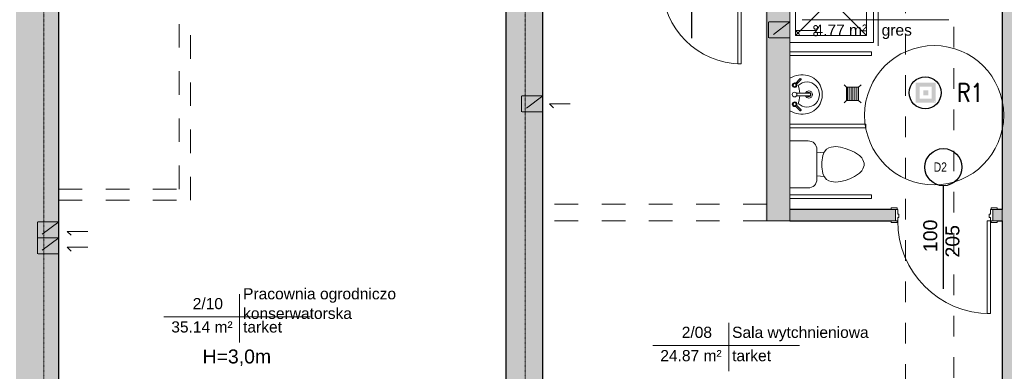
# Model space of a CAD drawing. Header units: centimetres. Extents: x 14504 to 44111, y -18976 to -7683.
# Tile 124 of 141: x 37770 to 38832, y -13842 to -13464. Entities that reach past the tile are written whole.
import ezdxf

# ---------------------------------------------------------------- set-up
doc = ezdxf.new("R2010")
doc.units = ezdxf.units.CM
for name, pattern in [('Aligning Line 1_8_', [0.635, 0.3175, -0.3175]), ('Kreska', [0.635, 0.3175, -0.3175]), ('Linia siatki', [0.9925, 0.47, -0.2175, 0.0875, -0.2175]), ('Ukryty', [0.714375, 0.47625, -0.238125])]:
    doc.linetypes.add(name, pattern=pattern)
for name, color, linetype, lineweight in [('A-AREA-IDEN', 4, 'Continuous', 9), ('A-DETL', 6, 'Continuous', 9), ('A-DETL-GENF', 92, 'Continuous', 9), ('A-DETL-HDLN', 90, 'Ukryty', 9), ('A-DETL-MEDM', 33, 'Continuous', 25), ('A-DETL-THIN', 151, 'Continuous', 9), ('A-DOOR', 31, 'Continuous', 9), ('A-DOOR-FRAM', 31, 'Continuous', 18), ('A-WALL', 4, 'Continuous', 9), ('A-WALL-PATT', 111, 'Continuous', 25), ('G-ANNO-TEXT', 8, 'Continuous', 9), ('I-WALL', 2, 'Continuous', 9), ('IE inst', 1, 'Continuous', 50), ('P-SANR-FIXT', 6, 'Continuous', 9), ('S-GRID', 8, 'Continuous', 9)]:
    doc.layers.add(name, color=color, linetype=linetype, lineweight=lineweight)
doc.styles.add('Arial_1', font='arial.ttf', dxfattribs={"height": 12})
doc.styles.add('Arial_3', font='arial.ttf', dxfattribs={"width": 0.8, "height": 18})
doc.styles.add('Arial_4', font='arial.ttf', dxfattribs={"height": 10})
doc.styles.get("Standard").update_dxf_attribs({"font": 'romans.shx', "width": 0.8, "height": 20})

# ---------------------------------------------------------------- blocks, each defined once
blk = doc.blocks.new('Drzwi-wewnętrzne-jednoskrzydłowe-dwupanelowe-drewniane - 900 x 2100mm-613824-6_Poziom posadzka II pietra')
at = {"layer": 'A-DOOR'}
for p, q in [((-49.635, 22.3175), (-43.135, 22.3175)), ((-49.635, 20.3175), (-49.635, 22.3175)), ((-43.135, 22.3175), (-43.135, 20.3175)), ((43.135, 22.3175), (49.635, 22.3175)), ((43.135, 20.3175), (43.135, 22.3175)), ((49.635, 22.3175), (49.635, 20.3175)), ((-43.135, 20.3175), (-49.635, 20.3175)), ((49.635, 20.3175), (43.135, 20.3175)), ((-49.635, -19.6825), (-43.135, -19.6825)), ((-49.635, -21.6825), (-49.635, -19.6825)), ((-43.135, -19.6825), (-43.135, -21.6825)), ((43.135, -19.6825), (49.635, -19.6825)), ((43.135, -21.6825), (43.135, -19.6825)), ((49.635, -19.6825), (49.635, -21.6825)), ((-43.135, -21.6825), (-49.635, -21.6825)), ((49.635, -21.6825), (43.135, -21.6825))]:
    blk.add_line(p, q, dxfattribs=at)
at = {"layer": 'A-DOOR', "lineweight": 18}
for p, q in [((39, -19.6825), (42.5, -19.6825)), ((39, -104.6825), (39, -19.6825)), ((42.5, -19.6825), (42.5, -104.6825)), ((42.5, -104.6825), (39, -104.6825))]:
    blk.add_line(p, q, dxfattribs=at)
at = {"layer": 'A-DOOR'}
blk.add_arc((42.5, -19.6825), 85, 180, 270, dxfattribs=at)
at = {"layer": 'A-DOOR-FRAM'}
for p, q in [((-45, 20.3175), (-42.5, 20.3175)), ((-45, -19.6825), (-45, 20.3175)), ((-42.5, 20.3175), (-42.5, -12.69)), ((42.5, 20.3175), (45, 20.3175)), ((42.5, -12.69), (42.5, 20.3175)), ((45, 20.3175), (45, -19.6825)), ((-42.5, -19.6825), (-45, -19.6825)), ((-42.5, -12.69), (-41.23, -12.69)), ((-42.5, -16.1825), (-42.5, -19.6825)), ((-41.23, -16.1825), (-42.5, -16.1825)), ((-41.23, -12.69), (-41.23, -16.1825)), ((41.23, -12.69), (42.5, -12.69)), ((41.23, -16.1825), (41.23, -12.69)), ((42.5, -16.1825), (41.23, -16.1825)), ((42.5, -19.6825), (42.5, -16.1825)), ((45, -19.6825), (42.5, -19.6825))]:
    blk.add_line(p, q, dxfattribs=at)
blk = doc.blocks.new('wewnetrzne dwupanelowe - 100x210-634339-6_Poziom posadzka II pietra')
at = {"layer": 'A-DOOR'}
for p, q in [((-57.135, 8.3175), (-50.635, 8.3175)), ((-57.135, 6.3175), (-57.135, 8.3175)), ((-50.635, 6.3175), (-57.135, 6.3175)), ((-50.635, 8.3175), (-50.635, 6.3175)), ((50.635, 8.3175), (57.135, 8.3175)), ((50.635, 6.3175), (50.635, 8.3175)), ((57.135, 6.3175), (50.635, 6.3175)), ((57.135, 8.3175), (57.135, 6.3175)), ((-57.135, -5.6825), (-50.635, -5.6825)), ((-57.135, -7.6825), (-57.135, -5.6825)), ((-50.635, -7.6825), (-57.135, -7.6825)), ((-50.635, -5.6825), (-50.635, -7.6825)), ((50.635, -5.6825), (57.135, -5.6825)), ((50.635, -7.6825), (50.635, -5.6825)), ((57.135, -7.6825), (50.635, -7.6825)), ((57.135, -5.6825), (57.135, -7.6825))]:
    blk.add_line(p, q, dxfattribs=at)
at = {"layer": 'A-DOOR', "lineweight": 18}
for p, q in [((46.5, -5.6825), (50, -5.6825)), ((46.5, -105.6825), (46.5, -5.6825)), ((50, -5.6825), (50, -105.6825)), ((50, -105.6825), (46.5, -105.6825))]:
    blk.add_line(p, q, dxfattribs=at)
at = {"layer": 'A-DOOR'}
blk.add_arc((50, -5.6825), 100, 180, 270, dxfattribs=at)
at = {"layer": 'A-DOOR-FRAM'}
for p, q in [((-52.5, 6.3175), (-50, 6.3175)), ((-52.5, -5.6825), (-52.5, 6.3175)), ((-50, 6.3175), (-50, 1.31)), ((-50, 1.31), (-48.73, 1.31)), ((-48.73, 1.31), (-48.73, -2.1825)), ((48.73, 1.31), (50, 1.31)), ((48.73, -2.1825), (48.73, 1.31)), ((50, 6.3175), (52.5, 6.3175)), ((50, 1.31), (50, 6.3175)), ((52.5, 6.3175), (52.5, -5.6825)), ((-50, -5.6825), (-52.5, -5.6825)), ((-50, -2.1825), (-50, -5.6825)), ((-48.73, -2.1825), (-50, -2.1825)), ((50, -2.1825), (48.73, -2.1825)), ((50, -5.6825), (50, -2.1825)), ((52.5, -5.6825), (50, -5.6825))]:
    blk.add_line(p, q, dxfattribs=at)
blk = doc.blocks.new('Muszla klozetowa domowa - 3D - Muszla klozetowa domowa - 3D-336748-6_Poziom posadzka II pietra')
at = {"layer": 'P-SANR-FIXT'}
for p, q in [((-25.3, 29.8), (-25.3, 49.5)), ((25.3, 49.5), (25.3, 29.8)), ((-13.2, 12.7), (-16.3, 10.2)), ((15.9, 20.4), (-15.9, 20.4)), ((-12.3, 20.4), (-13.2, 12.7)), ((-9.7, 14), (-13.2, 12.7)), ((-2.5, 15.2), (-9.7, 14)), ((2.5, 15.2), (-2.5, 15.2)), ((9.7, 14), (2.5, 15.2)), ((13.2, 12.7), (9.7, 14)), ((12.3, 20.4), (13.2, 12.7)), ((16.3, 10.2), (13.2, 12.7)), ((-18.8, 2.5), (-19.1, 0)), ((-19.1, 0), (-18.6, -5.1)), ((-18.4, 5.1), (-18.8, 2.5)), ((-17.7, 7.6), (-18.4, 5.1)), ((-16.3, 10.2), (-17.7, 7.6)), ((17.7, 7.6), (16.3, 10.2)), ((18.4, 5.1), (17.7, 7.6)), ((18.8, 2.5), (18.4, 5.1)), ((18.6, -5.1), (19.1, 0)), ((19.1, 0), (18.8, 2.5)), ((-18.6, -5.1), (-17.2, -10.2)), ((-17.2, -10.2), (-15.4, -15.2)), ((15.4, -15.2), (17.2, -10.2)), ((17.2, -10.2), (18.6, -5.1)), ((-15.4, -15.2), (-13, -20.3)), ((-13, -20.3), (-9.5, -25.4)), ((9.5, -25.4), (13, -20.3)), ((13, -20.3), (15.4, -15.2)), ((-9.5, -25.4), (-7, -27.9)), ((-7, -27.9), (-4.8, -29.2)), ((-4.8, -29.2), (-1.3, -30.5)), ((-1.3, -30.5), (1.3, -30.5)), ((1.3, -30.5), (4.8, -29.2)), ((4.8, -29.2), (7, -27.9)), ((7, -27.9), (9.5, -25.4))]:
    blk.add_line(p, q, dxfattribs=at)
for centre, start, end in [((-15.9, 29.8), 180, 270), ((15.9, 29.8), 270, 360)]:
    blk.add_arc(centre, 9.46, start, end, dxfattribs=at)
blk = doc.blocks.new('Kabina prysznicowa - 2D - Kabina prysznicowa - 2D-674586-6_Poziom posadzka II pietra')
at = {"layer": 'P-SANR-FIXT'}
for p, q in [((90, 0), (0, 0)), ((0, 0), (0, -90)), ((43, -43), (7.5, -7.5)), ((84, -7.5), (7.5, -7.5)), ((7.5, -7.5), (7.5, -84)), ((48.5, -43), (84, -7.5)), ((84, -84), (84, -7.5)), ((7.5, -84), (42.9, -48.6)), ((84, -84), (48.6, -48.6)), ((7.5, -84), (84, -84))]:
    blk.add_line(p, q, dxfattribs=at)
for start, end in [(0, 180), (180, 0)]:
    blk.add_arc((45.7, -45.7), 4, start, end, dxfattribs=at)
blk = doc.blocks.new('Lavabo mural - 05 - 440mm x 350mm-517752-6_Poziom posadzka II pietra')
at = {"layer": 'P-SANR-FIXT'}
for p, q in [((-1.5, 21.5), (-1.5, 7.1)), ((1.5, 21.5), (1.5, 7.1)), ((-17.2, 11), (-11.7, 5.6)), ((-16.1, 12.1), (-10.7, 6.7)), ((16.4, 12.1), (11, 6.7)), ((17.5, 11), (12, 5.6))]:
    blk.add_line(p, q, dxfattribs=at)
for centre, radius, start, end in [((-0.6, 14.5), 20.4, 88.3442, 166.3649), ((0, 18.4), 13.5, 314.9444, 224.5371), ((0.6, 14.5), 20.4, 13.6351, 91.6558), ((0, 20.4), 3.86, 0, 180), ((0, 20.4), 2.35, 0, 180), ((5.3, 13.1), 26.4, 166.3649, 209.6351), ((0, 20.4), 3.86, 180, 247.1172), ((0, 20.4), 2.35, 180, 230.3174), ((0, 20.4), 2.35, 309.6815, 0), ((0, 20.4), 3.86, 292.8822, 0), ((-5.3, 13.1), 26.4, 330.3649, 13.6351), ((-10.1, 5.1), 2.5, 152.9467, 180), ((-10.1, 5.1), 2.5, 180, 360), ((-10.1, 5.1), 1.7, 161.9404, 180), ((-10.1, 5.1), 1.7, 180, 0), ((-10.1, 5.1), 1.7, 0, 161.9404), ((-10.1, 5.1), 2.5, 360, 117.0533), ((-0.2, -16), 26.7, 92.8907, 110.8014), ((0, 5.1), 2.5, 360, 180), ((0, 5.1), 2.5, 180, 360), ((-0.2, -16), 26.7, 68.6801, 86.4394), ((10.4, 5.1), 2.5, 62.9467, 180), ((10.4, 5.1), 2.5, 180, 0), ((10.4, 5.1), 1.7, 360, 180), ((10.4, 5.1), 1.7, 180, 360), ((10.4, 5.1), 2.5, 0, 27.0533)]:
    blk.add_arc(centre, radius, start, end, dxfattribs=at)
for centre, major_axis, ratio, start_param, end_param in [((0, 21.5), (1.5, 0), 0.428525, 0, 3.141593), ((-16.6, 11.6), (0.545, 0.545), 0.274309, 0, 3.141593), ((17, 11.6), (-0.545, 0.545), 0.274309, 3.141593, 6.283185)]:
    blk.add_ellipse(centre, major_axis=major_axis, ratio=ratio, start_param=start_param, end_param=end_param, dxfattribs=at)
blk = doc.blocks.new('Etyk_pom_1_mala - Etyk_pom_1_mala-219433-6_Poziom posadzka II pietra')
at = {"layer": 'A-AREA-IDEN'}
for p, q in [((-0.096, 0.144), (-0.096, -0.378)), ((-0.915, -0.101), (0.666, -0.101))]:
    blk.add_line(p, q, dxfattribs=at)
blk = doc.blocks.new('lla')
at = {"layer": 'IE inst', "lineweight": -3}
h = blk.add_hatch(color=256, dxfattribs=at)
h.paths.add_polyline_path([(98857, 98704), (98641, 98704), (98641, 98489), (98857, 98489)])
h.paths.add_polyline_path([(98813, 98532), (98684, 98532), (98684, 98661), (98813, 98661)], flags=16)
h.paths.add_polyline_path([(98776, 98624), (98776, 98569), (98722, 98569), (98722, 98624)], flags=0)
h.paths.add_polyline_path([(98825, 98507), (98828, 98507), (98829, 98506), (98829, 98502), (98828, 98501), (98825, 98501), (98824, 98502), (98824, 98504), (98825, 98505), (98828, 98505), (98828, 98504), (98826, 98504), (98825, 98503), (98825, 98502), (98826, 98502), (98828, 98502), (98828, 98502), (98828, 98505), (98828, 98506), (98825, 98506)], flags=16)
h.paths.add_polyline_path([(98831, 98507), (98832, 98507), (98832, 98502), (98832, 98502), (98833, 98502), (98834, 98502), (98834, 98507), (98835, 98507), (98835, 98502), (98835, 98502), (98837, 98502), (98837, 98502), (98837, 98507), (98838, 98507), (98838, 98502), (98837, 98501), (98835, 98501), (98834, 98501), (98834, 98501), (98832, 98501), (98831, 98502)], flags=16)
h.paths.add_polyline_path([(98841, 98507), (98844, 98507), (98845, 98506), (98845, 98504), (98844, 98503), (98841, 98503), (98841, 98504), (98843, 98504), (98844, 98505), (98844, 98506), (98843, 98506), (98841, 98506), (98840, 98505), (98840, 98503), (98841, 98502), (98844, 98502), (98846, 98504), (98845, 98504), (98845, 98506), (98846, 98504), (98848, 98506), (98847, 98506), (98847, 98507), (98850, 98507), (98850, 98505), (98849, 98505), (98849, 98506), (98847, 98504), (98850, 98501), (98849, 98501), (98846, 98503), (98844, 98501), (98841, 98501), (98839, 98502), (98839, 98506)], flags=16)
h.paths.add_polyline_path([(98824, 98499), (98825, 98499), (98825, 98499), (98824, 98499), (98824, 98498), (98825, 98498), (98825, 98498), (98824, 98498), (98824, 98498), (98825, 98498), (98825, 98497), (98824, 98497)], flags=16)
h.paths.add_polyline_path([(98826, 98499), (98826, 98499), (98826, 98498), (98827, 98499), (98827, 98499), (98827, 98497), (98827, 98497), (98827, 98499), (98826, 98498), (98826, 98499), (98826, 98497), (98826, 98497)], flags=16)
h.paths.add_polyline_path([(98828, 98499), (98829, 98499), (98829, 98499), (98828, 98499), (98828, 98498), (98829, 98498), (98829, 98498), (98828, 98498), (98828, 98498), (98829, 98498), (98829, 98497), (98828, 98497)], flags=16)
h.paths.add_polyline_path([(98830, 98498), (98830, 98498), (98830, 98498)], flags=16)
h.paths.add_polyline_path([(98829, 98499), (98830, 98499), (98830, 98499), (98830, 98499), (98830, 98498), (98830, 98498), (98830, 98498), (98830, 98498), (98830, 98498), (98829, 98498)], flags=16)
h.paths.add_polyline_path([(98831, 98499), (98831, 98499), (98831, 98499)], flags=16)
h.paths.add_polyline_path([(98832, 98499), (98833, 98499), (98833, 98499), (98832, 98499), (98832, 98498), (98833, 98498), (98833, 98498), (98832, 98498), (98832, 98498), (98833, 98498), (98833, 98497), (98832, 98497)], flags=16)
h.paths.add_polyline_path([(98834, 98499), (98834, 98499), (98835, 98498), (98835, 98499), (98835, 98499), (98835, 98497), (98835, 98497), (98834, 98499), (98834, 98497), (98834, 98497)], flags=16)
h.paths.add_polyline_path([(98836, 98499), (98836, 98499), (98836, 98499)], flags=16)
h.paths.add_polyline_path([(98837, 98499), (98837, 98499), (98838, 98498), (98838, 98499), (98838, 98499), (98838, 98498), (98838, 98497), (98838, 98497), (98838, 98498)], flags=16)
h.paths.add_polyline_path([(98839, 98499), (98840, 98499), (98840, 98498), (98840, 98498), (98840, 98497), (98839, 98497)], flags=16)
h.paths.add_polyline_path([(98841, 98499), (98841, 98499), (98841, 98497), (98841, 98497)], flags=16)
h.paths.add_polyline_path([(98841, 98499), (98841, 98499), (98842, 98499)], flags=16)
h.paths.add_polyline_path([(98843, 98499), (98843, 98499), (98843, 98498), (98844, 98498), (98844, 98499), (98844, 98499), (98844, 98497), (98844, 98497), (98844, 98498), (98843, 98498), (98843, 98497), (98843, 98497)], flags=16)
h.paths.add_polyline_path([(98845, 98499), (98846, 98499), (98846, 98499), (98845, 98499), (98845, 98497), (98845, 98497), (98845, 98499), (98845, 98499)], flags=16)
h.paths.add_polyline_path([(98846, 98499), (98846, 98499), (98846, 98497), (98846, 98497)], flags=16)
h.paths.add_polyline_path([(98847, 98499), (98847, 98499), (98848, 98498), (98848, 98499), (98848, 98499), (98848, 98497), (98848, 98497), (98847, 98499), (98847, 98497), (98847, 98497)], flags=16)
blk.add_circle((98744, 98597), 172, dxfattribs=at)

msp = doc.modelspace()

# ---------------------------------------------------------------- hatches: boundary and pattern name
at = {"layer": 'A-DETL-GENF', "transparency": 33554508}
msp.add_hatch(color=94, dxfattribs=at).paths.add_polyline_path([(38599.4, -13680.4), (38599.4, -13426.4), (38574.4, -13426.4), (38574.4, -13680.4), (38576.1, -13680.4)])
at = {"layer": 'A-WALL-PATT', "lineweight": 9, "transparency": 33554610}
h = msp.add_hatch(color=256, dxfattribs=at)
h.paths.add_polyline_path([(37766.1, -14155.4), (37812.1, -14155.4), (37812.1, -13366.4), (37766.1, -13366.4), (37766.1, -14153.4)])
h.paths.add_polyline_path([(37766.1, -13221.4), (37812.1, -13221.4), (37812.1, -12615.4), (37766.1, -12615.4), (37766.1, -13167.6)])
msp.add_hatch(color=256, dxfattribs=at).paths.add_polyline_path([(38892.1, -14155.4), (38892.1, -12645.4), (38829.1, -12645.4), (38829.1, -14155.4)])
h = msp.add_hatch(color=256, dxfattribs=at)
h.paths.add_polyline_path([(38314.1, -14155.4), (38334.1, -14155.4), (38334.1, -13426.4), (38294.1, -13426.4), (38294.1, -14155.4)])
h.paths.add_polyline_path([(38294.1, -13199.4), (38334.1, -13199.4), (38334.1, -12708.4), (38294.1, -12708.4), (38294.1, -13167.6)])
h = msp.add_hatch(color=256, dxfattribs=at)
h.paths.add_polyline_path([(38829.1, -13680.4), (38829.1, -13668.4), (38819.1, -13668.4), (38819.1, -13680.4), (38823.7, -13680.4)])
h.paths.add_polyline_path([(38660.3, -13680.4), (38714.1, -13680.4), (38714.1, -13668.4), (38600.4, -13668.4), (38600.4, -13680.4)])

# ---------------------------------------------------------------- linework, layer by layer
at = {"layer": 'A-DETL', "linetype": 'Aligning Line 1_8_', "ltscale": 70}
for p, q in [((38777.1, -12760.4), (38777.1, -14103.4)), ((38725.1, -12812.4), (38725.1, -14051.4)), ((38600.4, -13466.4), (38577.4, -13466.4)), ((38577.4, -13466.4), (38577.4, -13483.6)), ((38600.4, -13466.4), (38577.4, -13483.6)), ((38600.4, -13483.6), (38600.4, -13466.4)), ((38606.5, -13475.6), (38634.5, -13475.6)), ((38606.5, -13475.6), (38610.8, -13479.9)), ((38600.4, -13483.6), (38577.4, -13483.6)), ((38334.1, -13546), (38311.1, -13546)), ((38311.1, -13546), (38311.1, -13563.2)), ((38334.1, -13546), (38311.1, -13563.2)), ((38334.1, -13563.2), (38334.1, -13546)), ((38341.4, -13554.6), (38363.4, -13554.6)), ((38341.4, -13554.6), (38345.7, -13558.9)), ((38334.1, -13563.2), (38311.1, -13563.2)), ((37812.1, -13681.5), (37789.1, -13681.5)), ((37789.1, -13681.5), (37789.1, -13698.7)), ((37812.1, -13681.5), (37789.1, -13698.7)), ((37812.1, -13698.7), (37812.1, -13681.5)), ((37821.4, -13691.8), (37847.4, -13691.8)), ((37821.4, -13691.8), (37825.6, -13696)), ((37812.1, -13698.7), (37789.1, -13698.7)), ((37812.1, -13698.7), (37789.1, -13698.7)), ((37789.1, -13698.7), (37789.1, -13715.9)), ((37812.1, -13698.7), (37789.1, -13715.9)), ((37812.1, -13715.9), (37812.1, -13698.7)), ((37821.4, -13709), (37847.4, -13709)), ((37821.4, -13709), (37825.6, -13713.2)), ((37812.1, -13715.9), (37789.1, -13715.9))]:
    msp.add_line(p, q, dxfattribs=at)
for centre in [(38628.2, -13472.2), (38628.2, -13479.3)]:
    msp.add_circle(centre, 2, dxfattribs=at)
at = {"layer": 'A-DETL-HDLN', "linetype": 'Kreska', "ltscale": 80}
for p, q in [((37942.1, -13646.4), (37942.1, -13426.4)), ((37954.1, -13658.4), (37954.1, -13426.4)), ((37812.1, -13646.4), (37942.1, -13646.4)), ((37812.1, -13658.4), (37954.1, -13658.4)), ((38575.4, -13662.4), (38334.1, -13662.4)), ((38575.4, -13680.4), (38334.1, -13680.4))]:
    msp.add_line(p, q, dxfattribs=at)
at = {"layer": 'A-DETL-MEDM'}
for p, q in [((38494.6, -13483.9), (38494.6, -13372.9)), ((38765.9, -13753.7), (38765.9, -13642.7))]:
    msp.add_line(p, q, dxfattribs=at)
msp.add_circle((38765.9, -13622.7), 20, dxfattribs=at)
at = {"layer": 'A-DETL-THIN'}
for p, q in [((38575.4, -13426.4), (38575.4, -13680.4)), ((38600.4, -13680.4), (38600.4, -13426.4)), ((38688.4, -13498.4), (38600.4, -13498.4)), ((38688.4, -13502.4), (38688.4, -13498.4)), ((38600.4, -13502.4), (38688.4, -13502.4)), ((38661.6, -13536.7), (38658.8, -13533.9)), ((38674.4, -13536.7), (38677.3, -13533.9)), ((38674.4, -13536.7), (38661.6, -13536.7)), ((38661.6, -13536.7), (38661.6, -13550.8)), ((38662.4, -13536.7), (38662.4, -13550.8)), ((38664.4, -13536.7), (38664.4, -13550.8)), ((38666.4, -13536.7), (38666.4, -13550.8)), ((38668.4, -13536.7), (38668.4, -13550.8)), ((38670.4, -13536.7), (38670.4, -13550.8)), ((38672.4, -13536.7), (38672.4, -13550.8)), ((38674.4, -13550.8), (38674.4, -13536.7)), ((38661.6, -13550.8), (38658.8, -13553.6)), ((38661.6, -13550.8), (38674.4, -13550.8)), ((38674.4, -13550.8), (38677.3, -13553.6)), ((38682.4, -13576.4), (38600.4, -13576.4)), ((38600.4, -13580.4), (38682.4, -13580.4)), ((38682.4, -13580.4), (38682.4, -13576.4)), ((38688.4, -13652.4), (38600.4, -13652.4)), ((38600.4, -13656.4), (38688.4, -13656.4)), ((38688.4, -13656.4), (38688.4, -13652.4)), ((38575.4, -13680.4), (38600.4, -13680.4))]:
    msp.add_line(p, q, dxfattribs=at)
msp.add_circle((38755.9, -13566.8), 75, dxfattribs=at)
at = {"layer": 'A-WALL', "lineweight": 25}
for p, q in [((38829.1, -13398.4), (38829.1, -13668.4)), ((37812.1, -14155.4), (37812.1, -13426.4)), ((38709.5, -13668.4), (38600.4, -13668.4)), ((38829.1, -13668.4), (38823.7, -13668.4)), ((38600.4, -13680.4), (38709.5, -13680.4)), ((38823.7, -13680.4), (38829.1, -13680.4)), ((38829.1, -13680.4), (38829.1, -14155.4))]:
    msp.add_line(p, q, dxfattribs=at)
at = {"layer": 'A-WALL'}
msp.add_line((38829.1, -13680.4), (38829.1, -13668.4), dxfattribs=at)
at = {"layer": 'I-WALL', "lineweight": 25}
for p, q in [((38294.1, -13426.4), (38294.1, -14155.4)), ((38334.1, -14155.4), (38334.1, -13426.4))]:
    msp.add_line(p, q, dxfattribs=at)
at = {"layer": 'S-GRID', "linetype": 'Linia siatki'}
for p, q in [((37796.1, -12245.8), (37796.1, -14550.1)), ((38315.1, -12245.8), (38315.1, -14550.1))]:
    msp.add_line(p, q, dxfattribs=at)

# ---------------------------------------------------------------- block references
at = {"layer": 'A-AREA-IDEN', "xscale": 99.99999999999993, "yscale": 99.99999999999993, "zscale": 99.99999999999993}
for p in [(38705.2, -13454.1), (38016.8, -13773.7), (38544, -13804.6)]:
    msp.add_blockref('Etyk_pom_1_mala - Etyk_pom_1_mala-219433-6_Poziom posadzka II pietra', p, dxfattribs=at)
at = {"layer": 'A-DOOR'}
for name, p in [('Drzwi-wewnętrzne-jednoskrzydłowe-dwupanelowe-drewniane - 900 x 2100mm-613824-6_Poziom posadzka II pietra', (38505.4, -13406.7)), ('wewnetrzne dwupanelowe - 100x210-634339-6_Poziom posadzka II pietra', (38766.6, -13674.7))]:
    msp.add_blockref(name, p, dxfattribs=at)
at = {"layer": 'IE inst', "xscale": 0.1000000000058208, "yscale": 0.09999999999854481, "zscale": 0.1}
msp.add_blockref('lla', (28871.9, -23402.3), dxfattribs=at)
at = {"layer": 'P-SANR-FIXT'}
for name, p, rotation in [('Kabina prysznicowa - 2D - Kabina prysznicowa - 2D-674586-6_Poziom posadzka II pietra', (38690.4, -13488.4), 180), ('Lavabo mural - 05 - 440mm x 350mm-517752-6_Poziom posadzka II pietra', (38600.4, -13544.5), 269.9999999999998), ('Muszla klozetowa domowa - 3D - Muszla klozetowa domowa - 3D-336748-6_Poziom posadzka II pietra', (38649.9, -13619.7), 89.99999999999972)]:
    msp.add_blockref(name, p, dxfattribs=dict(at, rotation=rotation))

# ---------------------------------------------------------------- texts
at = {"layer": 'A-AREA-IDEN', "char_height": 12, "attachment_point": 1, "style": 'Arial_1'}
for s, insert, width in [('4.77 m²', (38626.9, -13469.1), 73.755), ('gres', (38699.3, -13469.1), 42.489), ('Pracownia ogrodniczo', (38010.9, -13753), 212.447), ('2/10', (37956.6, -13763.6), 42.489), ('konserwatorska', (38010.9, -13774.1), 153.122), ('35.14 m²', (37933.5, -13788.7), 85.781), ('tarket', (38010.9, -13788.7), 55.316), ('2/08', (38483.8, -13794.5), 42.489), ('Sala wytchnieniowa', (38538.1, -13794.5), 190.802), ('24.87 m²', (38460.7, -13819.6), 85.781), ('tarket', (38538.1, -13819.6), 55.316)]:
    msp.add_mtext(s, dxfattribs=dict(at, insert=insert, width=width))
at = {"layer": 'G-ANNO-TEXT', "attachment_point": 1}
for s, insert, char_height, width, style in [('D2', (38755.4, -13617.6), 10, 21.646, 'Arial_3'), ('H=3,0m', (37967.2, -13819), 15, 91.392, 'Arial_4')]:
    msp.add_mtext(s, dxfattribs=dict(at, insert=insert, char_height=char_height, width=width, style=style))
at = {"layer": 'G-ANNO-TEXT', "char_height": 15, "width": 43.291, "attachment_point": 1, "rotation": 90, "style": 'Arial_4'}
for s, insert in [('100', (38744.2, -13714.1)), ('205', (38768.1, -13720))]:
    msp.add_mtext(s, dxfattribs=dict(at, insert=insert))
at = {"layer": 'IE inst', "linetype": 'Continuous', "lineweight": -3, "insert": (38780.6, -13532.5), "char_height": 20, "width": 111.292, "attachment_point": 1}
msp.add_mtext('{\\Fromans.shx|c238;R1}', dxfattribs=at)

doc.saveas('drawing.dxf')
